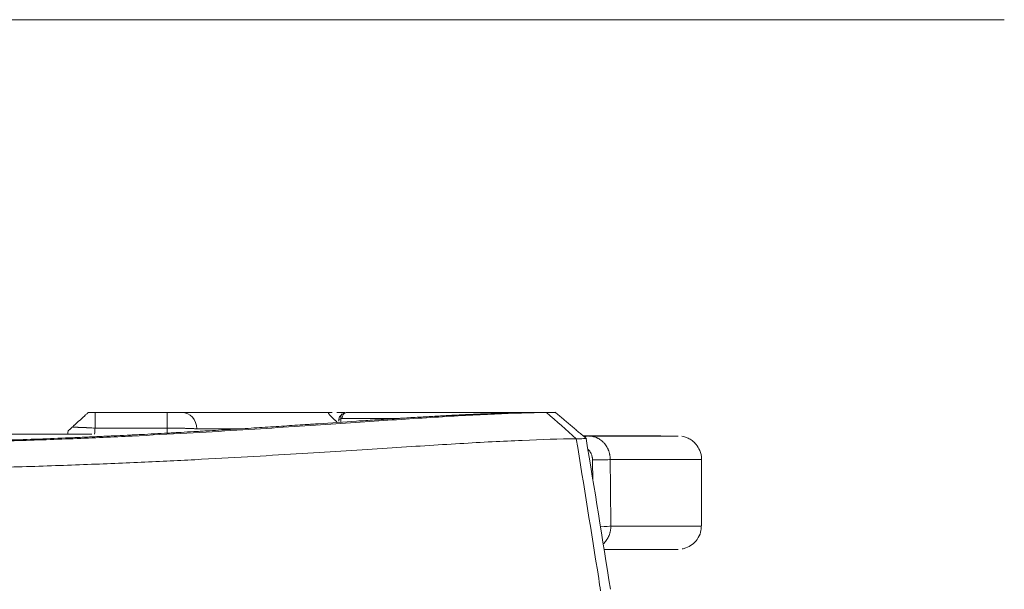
# Model space of a CAD drawing. Header units: millimetres. Extents: x 0 to 594, y 0 to 420.
# Tile 41 of 256: x 259 to 274, y 64 to 72. Entities that reach past the tile are written whole.
import ezdxf
from ezdxf.lldxf.tags import DXFTag

# ---------------------------------------------------------------- set-up
doc = ezdxf.new("R2010")
doc.units = ezdxf.units.MM
doc.layers.add('1', color=7, linetype='Continuous', true_color=0xffffff)
tags = doc.linetypes.add('DASHED', pattern=[25.72, 12.86, -12.86]).pattern_tags.tags
tags[6:7] = [DXFTag(74, 4), DXFTag(75, 0), DXFTag(340, '0'), DXFTag(46, 0.0), DXFTag(50, 0.0), DXFTag(44, 0.0), DXFTag(45, 0.0)]
tags[4:5] = [DXFTag(74, 4), DXFTag(75, 0), DXFTag(340, '0'), DXFTag(46, 0.0), DXFTag(50, 0.0), DXFTag(44, 0.0), DXFTag(45, 0.0)]

msp = doc.modelspace()

# ---------------------------------------------------------------- linework, layer by layer
at = {"layer": '1', "color": 163, "linetype": 'DASHED', "lineweight": 18}
msp.add_line((116.742, 72.421), (274.242, 72.421), dxfattribs=at)
at = {"layer": '1', "color": 155, "linetype": 'Continuous', "lineweight": 13}
for p, q in [((264.375, 66.53), (266.895, 66.53)), ((266.895, 66.53), (267.313, 66.53)), ((267.311, 66.53), (267.311, 66.53)), ((267.313, 66.53), (267.491, 66.53)), ((264.281, 66.435), (264.279, 66.384)), ((265.154, 66.441), (264.297, 66.441)), ((268, 66.178), (267.919, 66.178)), ((267.92, 66.178), (268, 66.178)), ((267.952, 66.178), (267.947, 66.178)), ((269.694, 64.828), (269.694, 65.828))]:
    msp.add_line(p, q, dxfattribs=at)
for centre, major_axis, ratio, start_param, end_param in [((260.59, 66.28), (0, -0.25), 0.006818, 1.630793, 3.141593), ((261.671, 66.28), (0, -0.25), 0.004216, 1.633285, 3.141593), ((261.895, 66.28), (0, -0.25), 0.900457, 1.591203, 3.141593), ((264.375, 66.43), (0, 0.1), 0.783015, 0, 1.466077), ((264.372, 66.38), (0.008, 0.15), 0.829761, 0.045127, 0.509962), ((264.396, 66.38), (-0.149, 0.028), 0.376775, 5.666531, 6.339393), ((264.359, 66.425), (-0.0574, 0.0819), 0.682661, 0.002887, 1.009447), ((264.294, 66.391), (0.0048, 0.0499), 0.687255, 0.066296, 0.531131), ((264.359, 66.425), (-0.0574, 0.0819), 0.682661, 6.013116, 6.286073), ((268, 66.028), (0, -0.15), 0.782608, 3.141644, 3.650382), ((94.694, 66.178), (-174.65, 0.001), 0.000003, 3.017448, 3.265737), ((268.176, 65.828), (-0.15, -0.001), 0.072497, 0.672958, 3.015924), ((2.664, 3632.634), (-221.892, 4629.952), 0.031983, 3.831325, 3.831424), ((94.694, 65.828), (175, -0.001), 0.000003, 6.158006, 6.283185), ((189.476, 1124.323), (-55.693, 1925.449), 0.02998, 4.128848, 4.12947), ((268.185, 64.828), (-0.15, -0.001), 0.072531, 1.507637, 3.016344), ((94.694, 64.828), (-175, 0.001), 0.000003, 3.016832, 3.141593), ((94.694, 64.478), (174.65, -0.001), 0.000003, 6.170884, 6.283183)]:
    msp.add_ellipse(centre, major_axis=major_axis, ratio=ratio, start_param=start_param, end_param=end_param, dxfattribs=at)
for points, knots in [([(267.369, 66.529), (267.126, 66.527), (266.737, 66.515), (266.159, 66.486), (265.693, 66.459), (265.191, 66.427), (264.649, 66.39), (264.061, 66.35), (263.424, 66.308), (262.731, 66.263), (261.977, 66.219), (261.159, 66.176), (260.274, 66.136), (259.325, 66.102), (258.49, 66.08), (257.802, 66.067), (257.104, 66.057), (256.574, 66.054), (256.219, 66.053)], [0, 0, 0, 0, 0.12499, 0.18749, 0.249991, 0.312492, 0.374993, 0.437493, 0.499994, 0.562495, 0.624996, 0.687496, 0.749997, 0.812498, 0.874999, 0.906249, 0.937499, 1, 1, 1, 1]), ([(267.203, 66.529), (267.173, 66.529), (267.143, 66.529), (267.104, 66.528), (267.097, 66.528), (267.081, 66.528), (267.074, 66.528), (267.051, 66.528), (266.973, 66.526), (266.894, 66.525), (266.702, 66.52), (266.569, 66.515), (266.363, 66.507), (266.293, 66.504), (266.204, 66.5), (266.186, 66.499), (266.15, 66.497), (266.096, 66.495), (266.041, 66.492), (265.931, 66.486), (265.855, 66.482), (265.703, 66.474), (265.625, 66.469), (265.466, 66.46), (265.385, 66.455), (265.262, 66.448), (265.199, 66.444), (265.136, 66.44), (265.094, 66.437), (265.072, 66.436), (264.965, 66.429), (264.878, 66.423), (264.7, 66.412), (264.609, 66.406), (264.332, 66.387), (264.139, 66.374), (263.913, 66.359), (263.875, 66.356), (263.837, 66.354), (263.811, 66.352), (263.798, 66.351), (263.734, 66.347), (263.631, 66.34), (263.525, 66.333), (263.418, 66.326), (263.364, 66.323), (263.255, 66.315), (263.144, 66.308), (262.976, 66.297), (262.861, 66.29), (262.744, 66.283), (262.686, 66.279), (262.507, 66.268), (262.386, 66.261), (262.246, 66.253), (262.231, 66.252), (262.199, 66.25), (262.152, 66.247), (262.042, 66.241), (261.946, 66.235), (261.865, 66.231), (261.848, 66.23), (261.816, 66.228), (261.799, 66.227), (261.75, 66.224), (261.652, 66.219), (261.485, 66.21), (261.348, 66.203), (261.262, 66.198), (261.245, 66.197), (261.21, 66.196), (261.193, 66.195), (261.141, 66.192), (261.106, 66.19), (261.001, 66.185), (260.859, 66.178), (260.716, 66.172), (260.571, 66.165), (260.498, 66.162), (260.388, 66.157), (260.351, 66.156), (260.277, 66.153), (260.24, 66.151), (260.053, 66.143), (259.901, 66.138), (259.593, 66.126), (259.279, 66.116), (258.955, 66.106), (258.749, 66.101), (258.687, 66.099), (258.614, 66.097), (258.582, 66.096), (258.562, 66.096), (258.551, 66.096), (258.457, 66.093), (258.373, 66.092), (258.12, 66.086), (257.95, 66.083), (257.61, 66.077), (257.438, 66.075), (256.921, 66.069), (256.573, 66.067), (256.221, 66.067)], [0, 0, 0, 0, 0.015625, 0.015625, 0.019531, 0.019531, 0.023438, 0.023438, 0.03125, 0.0625, 0.0625, 0.125, 0.125, 0.15625, 0.15625, 0.164063, 0.164063, 0.171875, 0.1875, 0.1875, 0.21875, 0.21875, 0.25, 0.25, 0.28125, 0.28125, 0.296875, 0.304688, 0.304688, 0.3125, 0.3125, 0.34375, 0.34375, 0.375, 0.375, 0.4375, 0.4375, 0.445313, 0.449219, 0.449219, 0.453125, 0.453125, 0.46875, 0.484375, 0.484375, 0.5, 0.5, 0.515625, 0.53125, 0.546875, 0.546875, 0.5625, 0.5625, 0.59375, 0.59375, 0.597656, 0.597656, 0.601563, 0.609375, 0.625, 0.625, 0.628906, 0.628906, 0.632813, 0.632813, 0.640625, 0.65625, 0.671875, 0.671875, 0.675781, 0.675781, 0.679688, 0.679688, 0.6875, 0.6875, 0.703125, 0.71875, 0.71875, 0.734375, 0.734375, 0.742188, 0.742188, 0.75, 0.75, 0.78125, 0.78125, 0.8125, 0.84375, 0.84375, 0.851563, 0.855469, 0.857422, 0.857422, 0.859375, 0.859375, 0.875, 0.875, 0.90625, 0.90625, 0.9375, 0.9375, 1, 1, 1, 1]), ([(260.246, 66.309), (260.251, 66.313), (260.256, 66.317), (260.266, 66.327), (260.272, 66.332), (260.28, 66.34), (260.283, 66.342), (260.288, 66.346), (260.289, 66.348), (260.292, 66.35), (260.294, 66.352), (260.301, 66.359), (260.308, 66.365), (260.321, 66.376), (260.327, 66.382), (260.337, 66.391), (260.341, 66.395), (260.346, 66.399), (260.348, 66.401), (260.351, 66.404), (260.353, 66.406), (260.362, 66.414), (260.369, 66.42), (260.383, 66.432), (260.389, 66.439), (260.398, 66.446), (260.4, 66.448), (260.403, 66.451), (260.405, 66.453), (260.41, 66.457), (260.413, 66.46), (260.423, 66.469), (260.429, 66.475), (260.438, 66.483), (260.441, 66.486), (260.445, 66.489), (260.447, 66.491), (260.45, 66.493), (260.451, 66.494), (260.457, 66.5), (260.462, 66.505), (260.469, 66.51), (260.471, 66.512), (260.473, 66.514), (260.473, 66.515), (260.474, 66.516), (260.476, 66.517), (260.477, 66.518), (260.481, 66.521), (260.483, 66.524), (260.486, 66.526), (260.486, 66.526), (260.487, 66.527), (260.487, 66.527), (260.488, 66.528), (260.489, 66.529), (260.49, 66.53), (260.49, 66.53), (260.49, 66.53)], [0, 0, 0, 0, 0.062563, 0.062563, 0.125125, 0.125125, 0.156406, 0.156406, 0.172047, 0.172047, 0.187688, 0.187688, 0.25025, 0.25025, 0.312813, 0.312813, 0.344094, 0.344094, 0.359735, 0.359735, 0.375376, 0.375376, 0.437938, 0.437938, 0.500501, 0.500501, 0.516141, 0.516141, 0.531782, 0.531782, 0.563063, 0.563063, 0.625626, 0.625626, 0.656907, 0.656907, 0.672548, 0.672548, 0.688188, 0.688188, 0.750751, 0.750751, 0.782032, 0.782032, 0.789853, 0.789853, 0.797673, 0.813314, 0.813314, 0.875876, 0.875876, 0.891517, 0.891517, 0.907158, 0.907158, 0.938439, 0.938439, 1, 1, 1, 1]), ([(260.49, 66.53), (260.492, 66.53), (260.494, 66.53), (260.497, 66.53), (260.499, 66.53), (260.505, 66.53), (260.512, 66.53), (260.524, 66.53), (260.533, 66.53), (260.539, 66.53), (260.541, 66.53), (260.546, 66.53), (260.548, 66.53), (260.554, 66.53), (260.563, 66.53), (260.577, 66.53), (260.586, 66.53), (260.59, 66.53)], [0, 0, 0, 0, 0.0625, 0.0625, 0.125, 0.125, 0.25, 0.375, 0.5, 0.5, 0.5625, 0.5625, 0.625, 0.625, 0.75, 0.875, 1, 1, 1, 1]), ([(260.59, 66.53), (260.68, 66.53), (260.77, 66.53), (260.95, 66.53), (261.04, 66.53), (261.175, 66.53), (261.22, 66.53), (261.311, 66.53), (261.356, 66.53), (261.491, 66.53), (261.581, 66.53), (261.671, 66.53)], [0, 0, 0, 0, 0.25, 0.25, 0.5, 0.5, 0.625, 0.625, 0.75, 0.75, 1, 1, 1, 1]), ([(261.671, 66.53), (261.677, 66.53), (261.682, 66.53), (261.691, 66.53), (261.694, 66.53), (261.7, 66.53), (261.703, 66.53), (261.717, 66.53), (261.74, 66.53), (261.762, 66.53), (261.775, 66.53), (261.778, 66.53), (261.783, 66.53), (261.791, 66.53), (261.798, 66.53), (261.813, 66.53), (261.822, 66.53), (261.836, 66.53), (261.84, 66.53), (261.845, 66.53), (261.846, 66.53), (261.848, 66.53), (261.851, 66.53), (261.854, 66.53), (261.864, 66.53), (261.871, 66.53), (261.884, 66.53), (261.89, 66.53), (261.895, 66.53)], [0, 0, 0, 0, 0.0625, 0.0625, 0.09375, 0.09375, 0.125, 0.125, 0.25, 0.375, 0.375, 0.40625, 0.40625, 0.4375, 0.5, 0.5, 0.625, 0.625, 0.6875, 0.6875, 0.703125, 0.703125, 0.71875, 0.75, 0.75, 0.875, 0.875, 1, 1, 1, 1]), ([(261.895, 66.53), (262.263, 66.53), (262.63, 66.53), (263.366, 66.53), (263.734, 66.53), (264.102, 66.53)], [0, 0, 0, 0, 0.5, 0.5, 1, 1, 1, 1]), ([(264.102, 66.53), (264.1, 66.53), (264.099, 66.53), (264.097, 66.529), (264.096, 66.529), (264.095, 66.527), (264.094, 66.526), (264.094, 66.524), (264.094, 66.523), (264.094, 66.521), (264.095, 66.52), (264.095, 66.519), (264.095, 66.518), (264.096, 66.517), (264.096, 66.516), (264.097, 66.514), (264.098, 66.513), (264.1, 66.509), (264.102, 66.507), (264.104, 66.504), (264.105, 66.503), (264.106, 66.501), (264.107, 66.5), (264.108, 66.499), (264.108, 66.498), (264.11, 66.496), (264.111, 66.495), (264.113, 66.492), (264.114, 66.492), (264.115, 66.49), (264.115, 66.49), (264.116, 66.489), (264.117, 66.488), (264.119, 66.486), (264.12, 66.484), (264.124, 66.48), (264.126, 66.478), (264.129, 66.475), (264.129, 66.474), (264.131, 66.473), (264.131, 66.473), (264.133, 66.471), (264.137, 66.467), (264.14, 66.463), (264.144, 66.46), (264.144, 66.459), (264.146, 66.458), (264.148, 66.456), (264.151, 66.453), (264.154, 66.45), (264.156, 66.448), (264.157, 66.447), (264.158, 66.446), (264.159, 66.445), (264.162, 66.442), (264.165, 66.439), (264.171, 66.434), (264.173, 66.432), (264.177, 66.428), (264.179, 66.427), (264.181, 66.425), (264.183, 66.424), (264.186, 66.42), (264.189, 66.418), (264.194, 66.413), (264.196, 66.411), (264.201, 66.407), (264.204, 66.405), (264.211, 66.399), (264.215, 66.395), (264.22, 66.391), (264.221, 66.39), (264.221, 66.39)], [0, 0, 0, 0, 0.099369, 0.099369, 0.198738, 0.198738, 0.298107, 0.298107, 0.347792, 0.347792, 0.397476, 0.397476, 0.422318, 0.422318, 0.447161, 0.447161, 0.496845, 0.496845, 0.54653, 0.54653, 0.571372, 0.571372, 0.583793, 0.583793, 0.596214, 0.596214, 0.621056, 0.621056, 0.633477, 0.633477, 0.639688, 0.639688, 0.645899, 0.645899, 0.670741, 0.670741, 0.695583, 0.695583, 0.701794, 0.701794, 0.708004, 0.708004, 0.720425, 0.745268, 0.745268, 0.751478, 0.751478, 0.757689, 0.77011, 0.782531, 0.782531, 0.788741, 0.788741, 0.794952, 0.794952, 0.819794, 0.819794, 0.844637, 0.844637, 0.857058, 0.857058, 0.869479, 0.869479, 0.894321, 0.894321, 0.919163, 0.919163, 0.944006, 0.944006, 0.99369, 0.99369, 1, 1, 1, 1]), ([(264.34, 66.53), (264.33, 66.53), (264.292, 66.53), (264.252, 66.53), (264.22, 66.53)], [0, 0, 0, 0, 0.253938, 1, 1, 1, 1]), ([(267.311, 66.53), (267.307, 66.53), (267.301, 66.53), (267.291, 66.53), (267.287, 66.53), (267.281, 66.53), (267.279, 66.53), (267.275, 66.53), (267.273, 66.53), (267.262, 66.53), (267.252, 66.53), (267.235, 66.53), (267.229, 66.53), (267.217, 66.53), (267.211, 66.53), (267.204, 66.529)], [0, 0, 0, 0, 0.25, 0.25, 0.375, 0.375, 0.4375, 0.4375, 0.5, 0.5, 0.75, 0.75, 0.875, 0.875, 1, 1, 1, 1]), ([(267.369, 66.529), (267.373, 66.529), (267.377, 66.529), (267.384, 66.529), (267.388, 66.529), (267.399, 66.53), (267.405, 66.53), (267.424, 66.53), (267.436, 66.53), (267.456, 66.53), (267.465, 66.53), (267.48, 66.53), (267.486, 66.53), (267.491, 66.53)], [0, 0, 0, 0, 0.0625, 0.0625, 0.125, 0.125, 0.25, 0.25, 0.5, 0.5, 0.75, 0.75, 1, 1, 1, 1]), ([(267.37, 66.529), (267.37, 66.529), (267.518, 66.398), (267.667, 66.267), (267.816, 66.136)], [0, 0, 0, 0, 0.00003, 1, 1, 1, 1]), ([(267.491, 66.53), (267.494, 66.53), (267.5, 66.53), (267.502, 66.53), (267.503, 66.53), (267.503, 66.53), (267.503, 66.53)], [0, 0, 0, 0, 0.465604, 0.931207, 0.931207, 1, 1, 1, 1]), ([(264.302, 66.507), (264.288, 66.497), (264.267, 66.476), (264.25, 66.437), (264.248, 66.411), (264.249, 66.401)], [0, 0, 0, 0, 0.371606, 0.741552, 1, 1, 1, 1]), ([(260.246, 66.309), (260.245, 66.308), (260.244, 66.307), (260.242, 66.305), (260.238, 66.302), (260.235, 66.299), (260.229, 66.293), (260.225, 66.289), (260.218, 66.283), (260.214, 66.279), (260.208, 66.274), (260.205, 66.271), (260.201, 66.267), (260.199, 66.266), (260.197, 66.264), (260.196, 66.263), (260.193, 66.26), (260.191, 66.259), (260.188, 66.256), (260.187, 66.255), (260.186, 66.254), (260.186, 66.254), (260.186, 66.254), (260.186, 66.254), (260.186, 66.254), (260.186, 66.254), (260.186, 66.254)], [0, 0, 0, 0, 0.031356, 0.031356, 0.062713, 0.125425, 0.125425, 0.250851, 0.250851, 0.376276, 0.376276, 0.501701, 0.501701, 0.564414, 0.564414, 0.627126, 0.627126, 0.752552, 0.752552, 0.877977, 0.877977, 0.909333, 0.909333, 0.94069, 0.94069, 1, 1, 1, 1]), ([(260.592, 66.295), (260.574, 66.296), (260.557, 66.297), (260.523, 66.299), (260.506, 66.3), (260.481, 66.301), (260.473, 66.302), (260.462, 66.302), (260.46, 66.302), (260.456, 66.303), (260.45, 66.303), (260.444, 66.303), (260.424, 66.304), (260.408, 66.305), (260.378, 66.306), (260.364, 66.306), (260.348, 66.307), (260.346, 66.307), (260.343, 66.307), (260.341, 66.307), (260.336, 66.307), (260.333, 66.307), (260.323, 66.308), (260.316, 66.308), (260.298, 66.308), (260.286, 66.308), (260.27, 66.309), (260.265, 66.309), (260.258, 66.309), (260.255, 66.309), (260.251, 66.309), (260.248, 66.309), (260.246, 66.309)], [0, 0, 0, 0, 0.125, 0.125, 0.25, 0.25, 0.3125, 0.3125, 0.328125, 0.328125, 0.34375, 0.375, 0.375, 0.5, 0.5, 0.625, 0.625, 0.640625, 0.640625, 0.65625, 0.65625, 0.6875, 0.6875, 0.75, 0.75, 0.875, 0.875, 0.9375, 0.9375, 0.96875, 0.96875, 1, 1, 1, 1]), ([(261.672, 66.296), (261.627, 66.296), (261.582, 66.296), (261.492, 66.296), (261.447, 66.296), (261.357, 66.296), (261.312, 66.296), (261.222, 66.296), (261.177, 66.296), (261.042, 66.295), (260.952, 66.295), (260.772, 66.295), (260.682, 66.295), (260.592, 66.295)], [0, 0, 0, 0, 0.125, 0.125, 0.25, 0.25, 0.375, 0.375, 0.5, 0.5, 0.75, 0.75, 1, 1, 1, 1]), ([(262.12, 66.285), (262.115, 66.286), (262.104, 66.286), (262.086, 66.287), (262.065, 66.288), (262.05, 66.289), (262.039, 66.289), (262.033, 66.29), (262.027, 66.29), (262.023, 66.29), (262.02, 66.29), (262.01, 66.29), (261.993, 66.291), (261.965, 66.292), (261.937, 66.292), (261.917, 66.293), (261.901, 66.293), (261.896, 66.293), (261.888, 66.293), (261.886, 66.293), (261.88, 66.294), (261.867, 66.294), (261.843, 66.294), (261.81, 66.295), (261.776, 66.295), (261.753, 66.295), (261.736, 66.295), (261.73, 66.295), (261.719, 66.296), (261.713, 66.296), (261.695, 66.296), (261.683, 66.296), (261.672, 66.296)], [0, 0, 0, 0, 0.0625, 0.125, 0.1875, 0.25, 0.25, 0.28125, 0.296875, 0.296875, 0.3125, 0.3125, 0.375, 0.4375, 0.5, 0.5625, 0.5625, 0.59375, 0.59375, 0.609375, 0.609375, 0.625, 0.6875, 0.75, 0.8125, 0.875, 0.875, 0.90625, 0.90625, 0.9375, 0.9375, 1, 1, 1, 1]), ([(256.219, 65.665), (256.587, 65.666), (257.138, 65.669), (257.862, 65.679), (258.577, 65.691), (259.444, 65.713), (260.43, 65.747), (261.35, 65.785), (262.202, 65.827), (262.986, 65.871), (263.708, 65.914), (264.372, 65.956), (264.984, 65.995), (265.549, 66.032), (266.072, 66.064), (266.558, 66.091), (267.159, 66.12), (267.564, 66.133), (267.816, 66.136)], [0, 0, 0, 0, 0.0625, 0.09375, 0.125, 0.1875, 0.25, 0.3125, 0.375, 0.4375, 0.5, 0.5625, 0.625, 0.6875, 0.75, 0.8125, 0.875, 1, 1, 1, 1]), ([(267.816, 66.136), (267.93, 65.437), (268.042, 64.738), (268.162, 63.977), (268.171, 63.917), (268.18, 63.857)], [0, 0, 0, 0, 0.92081, 0.92081, 1, 1, 1, 1]), ([(267.967, 66.138), (267.968, 66.138), (267.966, 66.138), (267.948, 66.138), (267.903, 66.137), (267.852, 66.136), (267.827, 66.136)], [0, 0, 0, 0, 0.140886, 0.432772, 0.719115, 1, 1, 1, 1]), ([(268, 66.178), (268.01, 66.178), (268.02, 66.177), (268.04, 66.175), (268.05, 66.174), (268.062, 66.171), (268.064, 66.171), (268.069, 66.17), (268.077, 66.168), (268.084, 66.166), (268.098, 66.162), (268.108, 66.158), (268.122, 66.152), (268.127, 66.15), (268.133, 66.147), (268.136, 66.146), (268.14, 66.143), (268.143, 66.142), (268.154, 66.136), (268.163, 66.13), (268.18, 66.119), (268.189, 66.112), (268.205, 66.099), (268.213, 66.092), (268.225, 66.08), (268.229, 66.076), (268.234, 66.07), (268.236, 66.067), (268.24, 66.063), (268.242, 66.061), (268.251, 66.05), (268.257, 66.041), (268.27, 66.022), (268.276, 66.012), (268.283, 65.999), (268.284, 65.997), (268.287, 65.991), (268.288, 65.989), (268.292, 65.981), (268.294, 65.975), (268.301, 65.959), (268.305, 65.948), (268.311, 65.93), (268.312, 65.924), (268.314, 65.916), (268.315, 65.913), (268.316, 65.907), (268.317, 65.904), (268.32, 65.889), (268.324, 65.865), (268.325, 65.84), (268.325, 65.828)], [0, 0, 0, 0, 0.0625, 0.0625, 0.125, 0.125, 0.140625, 0.140625, 0.15625, 0.1875, 0.1875, 0.25, 0.25, 0.28125, 0.28125, 0.296875, 0.296875, 0.3125, 0.3125, 0.375, 0.375, 0.4375, 0.4375, 0.5, 0.5, 0.53125, 0.53125, 0.546875, 0.546875, 0.5625, 0.5625, 0.625, 0.625, 0.6875, 0.6875, 0.703125, 0.703125, 0.71875, 0.71875, 0.75, 0.75, 0.8125, 0.8125, 0.84375, 0.84375, 0.859375, 0.859375, 0.875, 0.875, 0.9375, 1, 1, 1, 1]), ([(269.693, 65.825), (269.694, 65.828), (269.701, 65.873), (269.675, 65.954), (269.624, 66.046), (269.561, 66.107), (269.499, 66.144), (269.446, 66.164), (269.415, 66.171), (269.402, 66.173)], [0, 0, 0, 0, 0.015975, 0.27892, 0.485302, 0.657651, 0.80294, 0.921559, 1, 1, 1, 1]), ([(268.059, 65.82), (268.059, 65.828), (268.059, 65.836), (268.057, 65.847), (268.057, 65.851), (268.056, 65.857), (268.055, 65.859), (268.055, 65.863), (268.054, 65.864), (268.052, 65.874), (268.05, 65.881), (268.046, 65.895), (268.043, 65.902), (268.039, 65.91), (268.039, 65.912), (268.037, 65.915), (268.035, 65.92), (268.032, 65.925), (268.027, 65.934), (268.024, 65.939), (268.018, 65.947), (268.016, 65.95), (268.013, 65.954), (268.012, 65.955), (268.01, 65.957), (268.009, 65.958), (268.004, 65.964), (268, 65.969), (267.994, 65.974), (267.993, 65.976), (267.991, 65.977)], [0, 0, 0, 0, 0.119449, 0.119449, 0.179174, 0.179174, 0.209036, 0.209036, 0.238899, 0.238899, 0.358348, 0.358348, 0.477797, 0.477797, 0.50766, 0.50766, 0.537522, 0.597247, 0.597247, 0.716696, 0.716696, 0.776421, 0.776421, 0.806283, 0.806283, 0.836145, 0.836145, 0.955595, 0.955595, 1, 1, 1, 1]), ([(268.334, 64.828), (268.334, 64.815), (268.334, 64.803), (268.332, 64.778), (268.33, 64.766), (268.326, 64.748), (268.325, 64.742), (268.323, 64.733), (268.322, 64.731), (268.32, 64.725), (268.32, 64.722), (268.315, 64.707), (268.311, 64.696), (268.303, 64.674), (268.298, 64.664), (268.291, 64.651), (268.289, 64.648), (268.287, 64.643), (268.282, 64.635), (268.278, 64.628), (268.268, 64.614), (268.262, 64.605), (268.248, 64.588), (268.241, 64.58), (268.229, 64.568), (268.225, 64.564), (268.22, 64.56), (268.219, 64.559), (268.218, 64.558)], [0, 0, 0, 0, 0.115744, 0.115744, 0.231488, 0.231488, 0.28936, 0.28936, 0.318296, 0.318296, 0.347232, 0.347232, 0.462976, 0.462976, 0.57872, 0.57872, 0.607656, 0.607656, 0.636592, 0.694465, 0.694465, 0.810209, 0.810209, 0.925953, 0.925953, 0.983825, 0.983825, 1, 1, 1, 1]), ([(269.403, 64.483), (269.404, 64.483), (269.424, 64.486), (269.477, 64.501), (269.559, 64.544), (269.638, 64.626), (269.686, 64.725), (269.692, 64.795), (269.69, 64.827)], [0, 0, 0, 0, 0.006399, 0.119851, 0.341013, 0.565419, 0.812185, 1, 1, 1, 1])]:
    msp.add_open_spline(points, degree=3, knots=knots, dxfattribs=at)
for points, degree in [([(264.149, 66.53), (264.134, 66.53), (264.118, 66.53), (264.102, 66.53)], 3), ([(267.204, 66.529), (267.259, 66.529), (267.314, 66.529), (267.37, 66.529)], 3), ([(267.313, 66.53), (267.312, 66.53), (267.312, 66.53), (267.311, 66.53)], 3), ([(267.967, 66.138), (267.5, 66.533)], 1), ([(260.181, 66.205), (260.182, 66.221), (260.184, 66.237), (260.186, 66.254)], 3), ([(260.592, 66.295), (260.589, 66.265), (260.586, 66.235), (260.583, 66.205)], 3), ([(261.671, 66.22), (261.671, 66.245), (261.672, 66.271), (261.672, 66.296)], 3), ([(262.776, 66.285), (262.558, 66.285), (262.339, 66.285), (262.12, 66.285)], 3), ([(267.827, 66.136), (267.824, 66.136), (267.82, 66.136), (267.816, 66.136)], 3), ([(268.328, 63.878), (268.209, 64.633), (268.088, 65.387), (267.963, 66.14)], 3)]:
    msp.add_open_spline(points, degree=degree, dxfattribs=at)
msp.add_rational_spline([(260.542, 66.205), (259.671, 66.205), (258.8, 66.205)], [0.307354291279, 0.692645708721, 0.307354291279], degree=2, dxfattribs=at)

doc.saveas('drawing.dxf')
